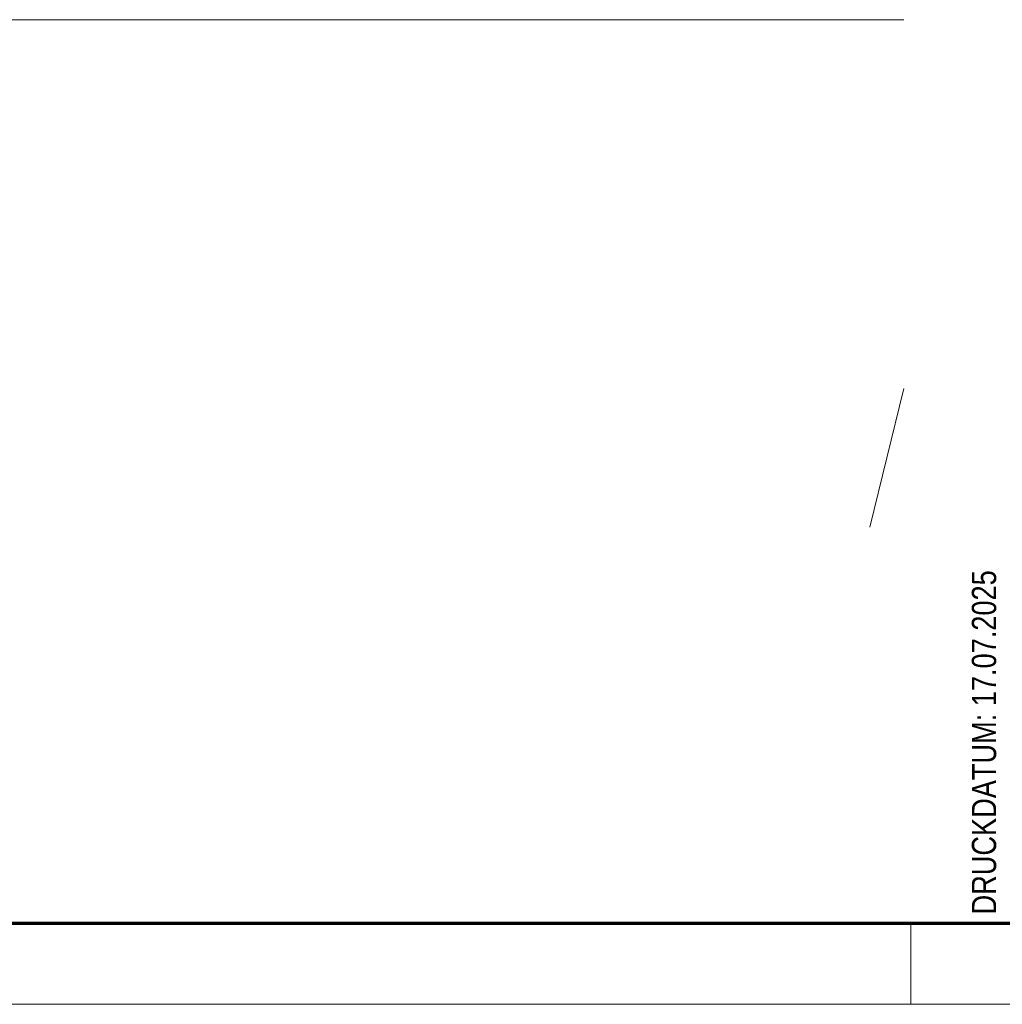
# Model space of a CAD drawing. Extents: x 229 to 926, y 37 to 878.
# Tile 22 of 163: x 681 to 742, y 37 to 97. Entities that reach past the tile are written whole.
import ezdxf
from ezdxf.lldxf.tags import DXFTag

# ---------------------------------------------------------------- set-up
doc = ezdxf.new("R2010")
doc.units = 0
doc.layers.get('0').update_dxf_attribs({"linetype": 'fein_strichliert', "lineweight": 13})
for name, color, linetype, lineweight in [('Ausstattung', 7, 'Continuous', 25), ('Axen', 7, 'Continuous', 25), ('Axen-A03CPAFYA9', 7, 'Continuous', 25), ('Beschriftung', 7, 'Continuous', 25), ('Bewegungsfläche', 7, 'Continuous', 25), ('Fenster', 7, 'Continuous', 25), ('Fullfläche', 7, 'Continuous', 25), ('Maßlinien', 7, 'Continuous', 25), ('Räume', 7, 'Continuous', 25), ('Treppen', 7, 'Continuous', 25), ('Türen', 7, 'Continuous', 25), ('Wände', 7, 'Continuous', 25), ('X_BI_Geometrie', 7, 'Continuous', 13), ('X_BI_Text', 7, 'Continuous', 25)]:
    doc.layers.add(name, color=color, linetype=linetype, lineweight=lineweight)
doc.styles.get("Standard").update_dxf_attribs({"font": 'arial.ttf'})
tags = doc.linetypes.add('ALL_S25', pattern=[0.001, 0, -0.001]).pattern_tags.tags
tags[6:7] = [DXFTag(74, 4), DXFTag(75, 0), DXFTag(340, '0'), DXFTag(46, 1.0), DXFTag(50, 0.0), DXFTag(44, 0.0), DXFTag(45, 0.0)]
tags[4:5] = [DXFTag(74, 4), DXFTag(75, 0), DXFTag(340, '0'), DXFTag(46, 1.0), DXFTag(50, 0.0), DXFTag(44, 0.0), DXFTag(45, 0.0)]
tags = doc.linetypes.add('ALL_S25-A03CPAG2A9', pattern=[0.001, 0, -0.001]).pattern_tags.tags
tags[6:7] = [DXFTag(74, 4), DXFTag(75, 0), DXFTag(340, '0'), DXFTag(46, 1.0), DXFTag(50, 0.0), DXFTag(44, 0.0), DXFTag(45, 0.0)]
tags[4:5] = [DXFTag(74, 4), DXFTag(75, 0), DXFTag(340, '0'), DXFTag(46, 1.0), DXFTag(50, 0.0), DXFTag(44, 0.0), DXFTag(45, 0.0)]
tags = doc.linetypes.add('fein_strichliert', pattern=[4, 1, -2, 1]).pattern_tags.tags
tags[8:9] = [DXFTag(74, 4), DXFTag(75, 0), DXFTag(340, '0'), DXFTag(46, 0.0), DXFTag(50, 0.0), DXFTag(44, 0.0), DXFTag(45, 0.0)]
tags[6:7] = [DXFTag(74, 4), DXFTag(75, 0), DXFTag(340, '0'), DXFTag(46, 0.0), DXFTag(50, 0.0), DXFTag(44, 0.0), DXFTag(45, 0.0)]
tags[4:5] = [DXFTag(74, 4), DXFTag(75, 0), DXFTag(340, '0'), DXFTag(46, 0.0), DXFTag(50, 0.0), DXFTag(44, 0.0), DXFTag(45, 0.0)]

# ---------------------------------------------------------------- blocks, each defined once
blk = doc.blocks.new('Blockreferenz-A03CPAFLA9', base_point=(228.976, 36.581))
at = {"color": 0, "linetype": 'ByBlock', "lineweight": 70, "ltscale": 0.7}
blk.add_line((248.976, 41.581), (920.976, 41.581), dxfattribs=at)
at = {"color": 0, "linetype": 'ByBlock', "lineweight": -2, "ltscale": 0.13}
for p, q in [((735.976, 36.581), (735.976, 41.581)), ((925.976, 36.581), (228.976, 36.581))]:
    blk.add_line(p, q, dxfattribs=at)
blk = doc.blocks.new('Blockreferenz-A03CPAFNA9', base_point=(739.746, 41.581))
at = {"layer": 'X_BI_Text', "color": 0, "linetype": 'ByBlock', "ltscale": 0.25, "insert": (739.746, 42.129), "char_height": 1.5, "attachment_point": 1, "rotation": 90}
blk.add_mtext('{\\W0.8;\\fArial;DRUCKDATUM: 17.07.2025}', dxfattribs=at)
blk = doc.blocks.new('Referenz-A03CPAFUA9', base_point=(255.728, 66.032))
at = {"layer": 'Ausstattung', "color": 0, "lineweight": -2}
blk.add_line((733.452, 66.032), (735.547, 74.595), dxfattribs=at)
at = {"layer": 'Axen', "color": 0, "linetype": 'ALL_S25', "lineweight": -2, "ltscale": 0.13}
blk.add_line((735.547, 97.34), (301.598, 97.34), dxfattribs=at)
at = {"layer": 'Axen', "color": 0, "lineweight": -2}
blk.add_line((733.452, 66.032), (735.547, 74.595), dxfattribs=at)
at = {"layer": 'Beschriftung', "color": 0, "lineweight": -2}
blk.add_line((733.452, 66.032), (735.547, 74.595), dxfattribs=at)
at = {"layer": 'Bewegungsfläche', "color": 0, "lineweight": -2}
blk.add_line((733.452, 66.032), (735.547, 74.595), dxfattribs=at)
at = {"layer": 'Fenster', "color": 0, "lineweight": -2}
blk.add_line((733.452, 66.032), (735.547, 74.595), dxfattribs=at)
at = {"layer": 'Fullfläche', "color": 0, "lineweight": -2}
blk.add_line((733.452, 66.032), (735.547, 74.595), dxfattribs=at)
at = {"layer": 'Maßlinien', "color": 0, "lineweight": -2}
blk.add_line((733.452, 66.032), (735.547, 74.595), dxfattribs=at)
at = {"layer": 'Räume', "color": 0, "lineweight": -2}
blk.add_line((733.452, 66.032), (735.547, 74.595), dxfattribs=at)
at = {"layer": 'Treppen', "color": 0, "lineweight": -2}
blk.add_line((733.452, 66.032), (735.547, 74.595), dxfattribs=at)
at = {"layer": 'Türen', "color": 0, "lineweight": -2}
blk.add_line((733.452, 66.032), (735.547, 74.595), dxfattribs=at)
at = {"layer": 'Wände', "color": 0, "lineweight": -2}
blk.add_line((733.452, 66.032), (735.547, 74.595), dxfattribs=at)
blk = doc.blocks.new('Referenz-A03CPAG8A9', base_point=(281.599, 66.032))
at = {"layer": 'Axen-A03CPAFYA9', "color": 0, "linetype": 'ALL_S25-A03CPAG2A9', "lineweight": -2, "ltscale": 0.13}
blk.add_line((735.547, 97.348), (301.599, 97.347), dxfattribs=at)

msp = doc.modelspace()

# ---------------------------------------------------------------- block references
at = {"color": 251, "lineweight": 13, "ltscale": 0.13, "true_color": 0x606060}
for name, p in [('Referenz-A03CPAFUA9', (255.728, 66.032)), ('Referenz-A03CPAG8A9', (281.599, 66.032))]:
    msp.add_blockref(name, p, dxfattribs=at)
at = {"layer": 'X_BI_Geometrie', "ltscale": 0.13}
for name, p in [('Blockreferenz-A03CPAFLA9', (228.976, 36.581)), ('Blockreferenz-A03CPAFNA9', (739.746, 41.581))]:
    msp.add_blockref(name, p, dxfattribs=at)

doc.saveas('drawing.dxf')
